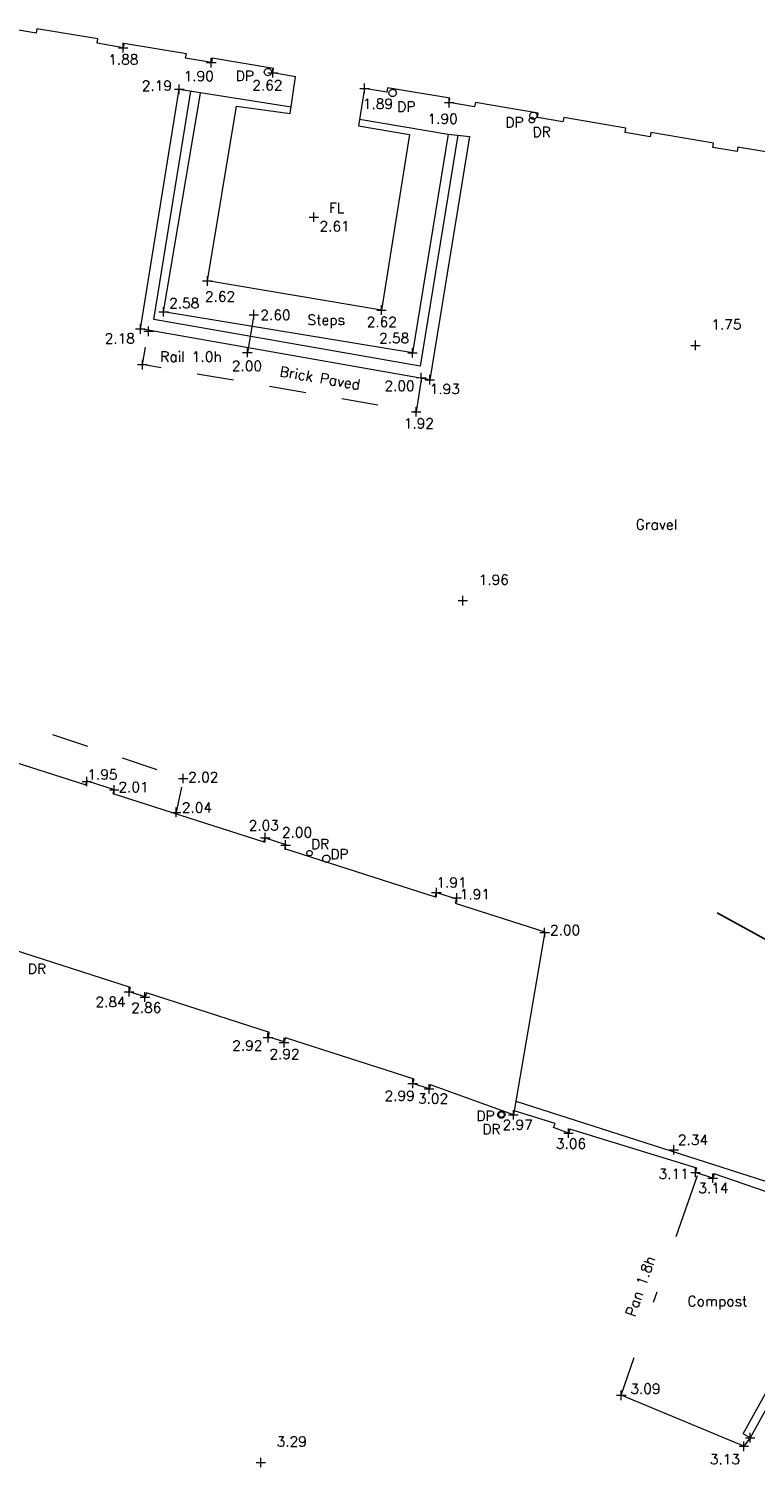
# Model space of a CAD drawing. Header units: metres. Extents: x 639013 to 639566, y 257273 to 257664.
# Tile 29 of 79: x 639294 to 639314, y 257387 to 257426. Entities that reach past the tile are written whole.
import ezdxf

# ---------------------------------------------------------------- set-up
doc = ezdxf.new("R2010")
doc.units = ezdxf.units.M
doc.linetypes.add('65208756-SWE-ZZ-XX-M-C-0002-FC06T002$0$03', pattern=[3, 1, -1, 1])
doc.linetypes.add('65208756-SWE-ZZ-XX-M-C-0002-FC06T002$0$18', pattern=[13.5, 5, -1.6, 0.3, -1.6, 5])
for name, color, linetype, lineweight in [('65208756-SWE-ZZ-XX-M-C-0002-FC06T002$0$0not0', 253, 'Continuous', 0), ('65208756-SWE-ZZ-XX-M-C-0002-FC06T002$0$SS_BUILDING', 253, 'Continuous', 0), ('65208756-SWE-ZZ-XX-M-C-0002-FC06T002$0$SS_DETAIL', 253, '65208756-SWE-ZZ-XX-M-C-0002-FC06T002$0$03', 0), ('65208756-SWE-ZZ-XX-M-C-0002-FC06T002$0$SS_FENCE', 253, '65208756-SWE-ZZ-XX-M-C-0002-FC06T002$0$18', 0), ('65208756-SWE-ZZ-XX-M-C-0002-FC06T002$0$SS_TEXT_GEN', 253, 'Continuous', 0), ('65208756-SWE-ZZ-XX-M-C-0002-FC06T002$0$SS_TXT_DRAIN', 253, 'Continuous', 0), ('65208756-SWE-ZZ-XX-M-C-0002-FC06T002$0$SS_TXT_LEV_BLD', 253, 'Continuous', 0), ('65208756-SWE-ZZ-XX-M-C-0002-FC06T002$0$SS_TXT_LEV_GEN', 253, 'Continuous', 0), ('65208756-SWE-ZZ-XX-M-C-0002-FC06T002$0$SS_TXT_LEV_PNT', 253, 'Continuous', 0), ('65208756-SWE-ZZ-XX-M-C-0002-FC06T002$0$SS_TXT_UTL_WATER', 253, 'Continuous', 0), ('65208756-SWE-ZZ-XX-M-C-0002-FC06T002$0$SS_WALL', 253, 'Continuous', 0)]:
    doc.layers.add(name, color=color, linetype=linetype, lineweight=lineweight)
doc.layers.add('Z-Xref', color=7, linetype='Continuous')
doc.layers.add('Z-Zz2010T-Text', color=7, linetype='Continuous')
doc.styles.add('65208756-SWE-ZZ-XX-M-C-0002-FC06T002$0$ROMANS', font='ROMANS')

# ---------------------------------------------------------------- blocks, each defined once
blk = doc.blocks.new('65208756-SWE-ZZ-XX-M-C-0002-FC06T002')
at = {"layer": '65208756-SWE-ZZ-XX-M-C-0002-FC06T002$0$0not0', "linetype": 'Continuous'}
for p, q in [((639296.372, 257425.77), (639296.632, 257425.77)), ((639296.502, 257425.64), (639296.502, 257425.9)), ((639298.774, 257425.362), (639299.034, 257425.362)), ((639298.904, 257425.232), (639298.904, 257425.492)), ((639300.349, 257425.105), (639300.353, 257425.131)), ((639300.353, 257425.131), (639300.363, 257425.155)), ((639300.363, 257425.155), (639300.379, 257425.175)), ((639300.379, 257425.175), (639300.399, 257425.191)), ((639300.399, 257425.191), (639300.423, 257425.201)), ((639300.423, 257425.201), (639300.449, 257425.205)), ((639300.449, 257425.205), (639300.475, 257425.201)), ((639300.475, 257425.201), (639300.499, 257425.191)), ((639300.499, 257425.191), (639300.519, 257425.175)), ((639300.519, 257425.175), (639300.535, 257425.155)), ((639300.535, 257425.155), (639300.545, 257425.131)), ((639300.545, 257425.131), (639300.549, 257425.105)), ((639300.578, 257424.957), (639300.578, 257425.217)), ((639298.031, 257424.505), (639298.03, 257424.765)), ((639300.353, 257425.079), (639300.349, 257425.105)), ((639300.363, 257425.055), (639300.353, 257425.079)), ((639300.379, 257425.035), (639300.363, 257425.055)), ((639300.399, 257425.019), (639300.379, 257425.035)), ((639300.423, 257425.009), (639300.399, 257425.019)), ((639300.449, 257425.005), (639300.423, 257425.009)), ((639300.448, 257425.087), (639300.708, 257425.087)), ((639300.475, 257425.009), (639300.449, 257425.005)), ((639300.499, 257425.019), (639300.475, 257425.009)), ((639300.519, 257425.035), (639300.499, 257425.019)), ((639300.535, 257425.055), (639300.519, 257425.035)), ((639300.545, 257425.079), (639300.535, 257425.055)), ((639300.549, 257425.105), (639300.545, 257425.079)), ((639303.086, 257424.529), (639303.086, 257424.789)), ((639297.901, 257424.635), (639298.161, 257424.635)), ((639302.956, 257424.659), (639303.216, 257424.659)), ((639303.748, 257424.536), (639303.752, 257424.562)), ((639303.752, 257424.51), (639303.748, 257424.536)), ((639303.752, 257424.562), (639303.762, 257424.586)), ((639303.762, 257424.486), (639303.752, 257424.51)), ((639303.762, 257424.586), (639303.778, 257424.606)), ((639303.778, 257424.466), (639303.762, 257424.486)), ((639303.778, 257424.606), (639303.798, 257424.623)), ((639303.798, 257424.451), (639303.778, 257424.466)), ((639303.798, 257424.623), (639303.822, 257424.633)), ((639303.822, 257424.441), (639303.798, 257424.451)), ((639303.822, 257424.633), (639303.848, 257424.637)), ((639303.848, 257424.437), (639303.822, 257424.441)), ((639303.848, 257424.637), (639303.874, 257424.633)), ((639303.874, 257424.441), (639303.848, 257424.437)), ((639303.874, 257424.633), (639303.898, 257424.623)), ((639303.898, 257424.451), (639303.874, 257424.441)), ((639303.898, 257424.623), (639303.918, 257424.607)), ((639303.918, 257424.467), (639303.898, 257424.451)), ((639303.918, 257424.607), (639303.934, 257424.587)), ((639303.934, 257424.487), (639303.918, 257424.467)), ((639303.934, 257424.587), (639303.944, 257424.563)), ((639303.944, 257424.511), (639303.934, 257424.487)), ((639303.944, 257424.563), (639303.948, 257424.537)), ((639303.948, 257424.537), (639303.944, 257424.511)), ((639305.395, 257424.14), (639305.395, 257424.4)), ((639305.265, 257424.27), (639305.525, 257424.27)), ((639307.592, 257423.94), (639307.602, 257423.964)), ((639307.602, 257423.964), (639307.618, 257423.984)), ((639307.618, 257423.984), (639307.637, 257424)), ((639307.637, 257424), (639307.661, 257424.01)), ((639307.661, 257424.01), (639307.687, 257424.014)), ((639307.687, 257424.014), (639307.713, 257424.01)), ((639307.713, 257424.01), (639307.737, 257424)), ((639307.737, 257424), (639307.758, 257423.984)), ((639307.758, 257423.984), (639307.774, 257423.964)), ((639307.774, 257423.964), (639307.784, 257423.94)), ((639307.572, 257423.793), (639307.575, 257423.813)), ((639307.575, 257423.774), (639307.572, 257423.793)), ((639307.575, 257423.813), (639307.582, 257423.831)), ((639307.582, 257423.756), (639307.575, 257423.774)), ((639307.582, 257423.831), (639307.594, 257423.846)), ((639307.594, 257423.741), (639307.582, 257423.756)), ((639307.588, 257423.914), (639307.592, 257423.94)), ((639307.592, 257423.888), (639307.588, 257423.914)), ((639307.602, 257423.864), (639307.592, 257423.888)), ((639307.594, 257423.846), (639307.609, 257423.858)), ((639307.609, 257423.729), (639307.594, 257423.741)), ((639307.618, 257423.844), (639307.602, 257423.864)), ((639307.609, 257423.858), (639307.627, 257423.865)), ((639307.627, 257423.721), (639307.609, 257423.729)), ((639307.638, 257423.828), (639307.618, 257423.844)), ((639307.627, 257423.865), (639307.647, 257423.868)), ((639307.647, 257423.718), (639307.627, 257423.721)), ((639307.662, 257423.818), (639307.638, 257423.828)), ((639307.647, 257423.868), (639307.666, 257423.865)), ((639307.666, 257423.721), (639307.647, 257423.718)), ((639307.688, 257423.814), (639307.662, 257423.818)), ((639307.666, 257423.865), (639307.684, 257423.858)), ((639307.684, 257423.729), (639307.666, 257423.721)), ((639307.684, 257423.858), (639307.699, 257423.846)), ((639307.699, 257423.741), (639307.684, 257423.729)), ((639307.714, 257423.818), (639307.688, 257423.814)), ((639307.699, 257423.846), (639307.711, 257423.831)), ((639307.711, 257423.756), (639307.699, 257423.741)), ((639307.711, 257423.831), (639307.719, 257423.813)), ((639307.719, 257423.774), (639307.711, 257423.756)), ((639307.738, 257423.828), (639307.714, 257423.818)), ((639307.719, 257423.813), (639307.722, 257423.793)), ((639307.722, 257423.793), (639307.719, 257423.774)), ((639307.758, 257423.844), (639307.738, 257423.828)), ((639307.774, 257423.864), (639307.758, 257423.844)), ((639307.784, 257423.888), (639307.774, 257423.864)), ((639307.784, 257423.94), (639307.788, 257423.914)), ((639307.788, 257423.914), (639307.784, 257423.888)), ((639301.699, 257421.016), (639301.699, 257421.276)), ((639301.569, 257421.146), (639301.829, 257421.147)), ((639298.666, 257419.406), (639298.926, 257419.407)), ((639298.796, 257419.277), (639298.796, 257419.537)), ((639297.473, 257418.564), (639297.733, 257418.564)), ((639297.603, 257418.434), (639297.603, 257418.694)), ((639299.935, 257418.484), (639300.195, 257418.484)), ((639300.065, 257418.354), (639300.065, 257418.614)), ((639303.414, 257418.612), (639303.674, 257418.613)), ((639303.544, 257418.483), (639303.544, 257418.743)), ((639296.839, 257418.097), (639297.099, 257418.097)), ((639296.969, 257417.967), (639296.969, 257418.227)), ((639297.195, 257417.902), (639297.195, 257418.162)), ((639297.065, 257418.032), (639297.325, 257418.032)), ((639312.109, 257417.518), (639312.109, 257417.778)), ((639299.758, 257417.453), (639300.018, 257417.453)), ((639299.888, 257417.323), (639299.888, 257417.583)), ((639304.262, 257417.444), (639304.522, 257417.444)), ((639304.392, 257417.314), (639304.392, 257417.574)), ((639311.979, 257417.648), (639312.239, 257417.648)), ((639296.893, 257417.125), (639297.153, 257417.125)), ((639297.023, 257416.995), (639297.023, 257417.255)), ((639304.633, 257416.638), (639304.632, 257416.898)), ((639304.503, 257416.767), (639304.763, 257416.768)), ((639304.735, 257416.712), (639304.995, 257416.713)), ((639304.865, 257416.583), (639304.865, 257416.843)), ((639304.362, 257415.837), (639304.622, 257415.837)), ((639304.492, 257415.707), (639304.492, 257415.967)), ((639305.634, 257410.685), (639305.894, 257410.685)), ((639305.764, 257410.555), (639305.764, 257410.815)), ((639298.136, 257405.703), (639298.136, 257405.963)), ((639295.379, 257405.75), (639295.639, 257405.751)), ((639295.509, 257405.621), (639295.509, 257405.881)), ((639296.124, 257405.525), (639296.384, 257405.525)), ((639296.254, 257405.395), (639296.254, 257405.655)), ((639298.006, 257405.833), (639298.266, 257405.833)), ((639297.815, 257404.906), (639298.075, 257404.907)), ((639297.945, 257404.777), (639297.945, 257405.037)), ((639300.376, 257404.088), (639300.376, 257404.348)), ((639300.246, 257404.218), (639300.506, 257404.218)), ((639300.802, 257404.017), (639301.062, 257404.017)), ((639300.932, 257403.887), (639300.932, 257404.147)), ((639301.509, 257403.795), (639301.512, 257403.814)), ((639301.512, 257403.775), (639301.509, 257403.795)), ((639301.512, 257403.814), (639301.52, 257403.832)), ((639301.52, 257403.757), (639301.512, 257403.775)), ((639301.52, 257403.832), (639301.532, 257403.847)), ((639301.532, 257403.742), (639301.52, 257403.757)), ((639301.532, 257403.847), (639301.547, 257403.859)), ((639301.547, 257403.73), (639301.532, 257403.742)), ((639301.547, 257403.859), (639301.564, 257403.867)), ((639301.565, 257403.723), (639301.547, 257403.73)), ((639301.564, 257403.867), (639301.584, 257403.87)), ((639301.584, 257403.72), (639301.565, 257403.723)), ((639301.584, 257403.87), (639301.603, 257403.867)), ((639301.604, 257403.723), (639301.584, 257403.72)), ((639301.603, 257403.867), (639301.622, 257403.859)), ((639301.622, 257403.73), (639301.604, 257403.723)), ((639301.622, 257403.859), (639301.637, 257403.847)), ((639301.637, 257403.742), (639301.622, 257403.73)), ((639301.637, 257403.847), (639301.649, 257403.832)), ((639301.649, 257403.757), (639301.637, 257403.742)), ((639301.649, 257403.832), (639301.656, 257403.814)), ((639301.656, 257403.775), (639301.649, 257403.757)), ((639301.656, 257403.814), (639301.659, 257403.795)), ((639301.659, 257403.795), (639301.656, 257403.775)), ((639301.943, 257403.643), (639301.947, 257403.669)), ((639301.947, 257403.617), (639301.943, 257403.643)), ((639301.947, 257403.669), (639301.957, 257403.693)), ((639301.957, 257403.593), (639301.947, 257403.617)), ((639301.957, 257403.693), (639301.973, 257403.713)), ((639301.973, 257403.573), (639301.957, 257403.593)), ((639301.973, 257403.713), (639301.993, 257403.729)), ((639301.993, 257403.557), (639301.973, 257403.573)), ((639301.993, 257403.729), (639302.017, 257403.739)), ((639302.017, 257403.547), (639301.993, 257403.557)), ((639302.017, 257403.739), (639302.043, 257403.743)), ((639302.043, 257403.543), (639302.017, 257403.547)), ((639302.043, 257403.743), (639302.069, 257403.739)), ((639302.069, 257403.547), (639302.043, 257403.543)), ((639302.069, 257403.739), (639302.093, 257403.729)), ((639302.093, 257403.557), (639302.069, 257403.547)), ((639302.093, 257403.729), (639302.113, 257403.713)), ((639302.113, 257403.573), (639302.093, 257403.557)), ((639302.113, 257403.713), (639302.129, 257403.693)), ((639302.129, 257403.593), (639302.113, 257403.573)), ((639302.129, 257403.693), (639302.139, 257403.669)), ((639302.139, 257403.617), (639302.129, 257403.593)), ((639302.139, 257403.669), (639302.143, 257403.643)), ((639302.143, 257403.643), (639302.139, 257403.617)), ((639305.042, 257402.592), (639305.042, 257402.852)), ((639304.912, 257402.722), (639305.172, 257402.722)), ((639305.471, 257402.578), (639305.731, 257402.578)), ((639305.601, 257402.448), (639305.601, 257402.708)), ((639307.866, 257401.633), (639308.126, 257401.634)), ((639307.996, 257401.503), (639307.995, 257401.763)), ((639296.532, 257400.014), (639296.792, 257400.014)), ((639296.662, 257399.884), (639296.662, 257400.144)), ((639296.965, 257399.871), (639297.225, 257399.871)), ((639297.095, 257399.741), (639297.095, 257400.001)), ((639300.451, 257398.633), (639300.45, 257398.893)), ((639300.321, 257398.763), (639300.581, 257398.763)), ((639300.758, 257398.626), (639301.018, 257398.627)), ((639300.888, 257398.496), (639300.887, 257398.756)), ((639304.267, 257397.515), (639304.527, 257397.515)), ((639304.397, 257397.385), (639304.397, 257397.645)), ((639304.712, 257397.362), (639304.972, 257397.362)), ((639304.842, 257397.232), (639304.842, 257397.492)), ((639306.715, 257396.663), (639306.719, 257396.689)), ((639306.719, 257396.637), (639306.715, 257396.663)), ((639306.719, 257396.689), (639306.729, 257396.713)), ((639306.729, 257396.613), (639306.719, 257396.637)), ((639306.729, 257396.713), (639306.745, 257396.733)), ((639306.745, 257396.593), (639306.729, 257396.613)), ((639306.74, 257396.663), (639306.743, 257396.682)), ((639306.743, 257396.643), (639306.74, 257396.663)), ((639306.743, 257396.682), (639306.751, 257396.7)), ((639306.751, 257396.625), (639306.743, 257396.643)), ((639306.745, 257396.733), (639306.765, 257396.749)), ((639306.765, 257396.577), (639306.745, 257396.593)), ((639306.751, 257396.7), (639306.763, 257396.715)), ((639306.763, 257396.61), (639306.751, 257396.625)), ((639306.763, 257396.715), (639306.778, 257396.727)), ((639306.778, 257396.598), (639306.763, 257396.61)), ((639306.765, 257396.749), (639306.789, 257396.759)), ((639306.789, 257396.567), (639306.765, 257396.577)), ((639306.778, 257396.727), (639306.796, 257396.735)), ((639306.796, 257396.591), (639306.778, 257396.598)), ((639306.789, 257396.759), (639306.815, 257396.763)), ((639306.815, 257396.563), (639306.789, 257396.567)), ((639306.796, 257396.735), (639306.815, 257396.738)), ((639306.815, 257396.588), (639306.796, 257396.591)), ((639306.815, 257396.763), (639306.841, 257396.759)), ((639306.815, 257396.738), (639306.835, 257396.735)), ((639306.835, 257396.591), (639306.815, 257396.588)), ((639306.841, 257396.567), (639306.815, 257396.563)), ((639306.835, 257396.735), (639306.853, 257396.727)), ((639306.853, 257396.598), (639306.835, 257396.591)), ((639306.841, 257396.759), (639306.865, 257396.749)), ((639306.865, 257396.577), (639306.841, 257396.567)), ((639306.853, 257396.727), (639306.868, 257396.715)), ((639306.868, 257396.61), (639306.853, 257396.598)), ((639306.865, 257396.749), (639306.885, 257396.733)), ((639306.885, 257396.593), (639306.865, 257396.577)), ((639306.868, 257396.715), (639306.88, 257396.7)), ((639306.88, 257396.625), (639306.868, 257396.61)), ((639306.88, 257396.7), (639306.887, 257396.682)), ((639306.887, 257396.643), (639306.88, 257396.625)), ((639306.885, 257396.733), (639306.901, 257396.713)), ((639306.901, 257396.613), (639306.885, 257396.593)), ((639306.887, 257396.682), (639306.89, 257396.663)), ((639306.89, 257396.663), (639306.887, 257396.643)), ((639306.901, 257396.713), (639306.911, 257396.689)), ((639306.911, 257396.637), (639306.901, 257396.613)), ((639306.911, 257396.689), (639306.915, 257396.663)), ((639306.915, 257396.663), (639306.911, 257396.637)), ((639307.012, 257396.658), (639307.272, 257396.659)), ((639307.142, 257396.528), (639307.142, 257396.788)), ((639308.514, 257396.157), (639308.774, 257396.157)), ((639308.644, 257396.027), (639308.644, 257396.287)), ((639311.39, 257395.701), (639311.65, 257395.701)), ((639311.52, 257395.571), (639311.52, 257395.831)), ((639311.979, 257395.085), (639312.239, 257395.085)), ((639312.109, 257394.955), (639312.109, 257395.215)), ((639312.449, 257394.93), (639312.709, 257394.931)), ((639312.58, 257394.8), (639312.579, 257395.06)), ((639310.084, 257388.877), (639310.084, 257389.137)), ((639309.954, 257389.007), (639310.214, 257389.007)), ((639313.471, 257387.85), (639313.731, 257387.85)), ((639313.601, 257387.72), (639313.6, 257387.98)), ((639313.296, 257387.614), (639313.556, 257387.614)), ((639313.426, 257387.484), (639313.426, 257387.744)), ((639300.124, 257387.173), (639300.384, 257387.174)), ((639300.255, 257387.043), (639300.254, 257387.303))]:
    blk.add_line(p, q, dxfattribs=at)
at = {"layer": '65208756-SWE-ZZ-XX-M-C-0002-FC06T002$0$SS_BUILDING', "flags": 128}
for points in [[(639315.002, 257422.761), (639313.265, 257423.056), (639313.245, 257422.938), (639312.582, 257423.05), (639312.602, 257423.169), (639310.891, 257423.459), (639310.87, 257423.341), (639310.19, 257423.456), (639310.21, 257423.575), (639308.515, 257423.862), (639308.495, 257423.744), (639307.798, 257423.862), (639307.818, 257423.981), (639306.106, 257424.271), (639306.086, 257424.153), (639305.392, 257424.271), (639305.412, 257424.389), (639303.708, 257424.678), (639303.688, 257424.56), (639303.086, 257424.659), (639302.917, 257423.635), (639304.307, 257423.405), (639303.544, 257418.613), (639298.796, 257419.407), (639299.59, 257424.174), (639301.051, 257423.973), (639301.202, 257424.974), (639300.578, 257425.087), (639300.598, 257425.205), (639298.925, 257425.486), (639298.905, 257425.367), (639298.204, 257425.485), (639298.224, 257425.603), (639296.522, 257425.888), (639296.502, 257425.77), (639295.791, 257425.889), (639295.811, 257426.007), (639294.148, 257426.286), (639294.128, 257426.168), (639293.439, 257426.283)], [(639308, 257401.649), (639307.142, 257396.658), (639304.881, 257397.476), (639304.842, 257397.362), (639304.397, 257397.515), (639304.436, 257397.629), (639300.931, 257398.76), (639300.894, 257398.646), (639300.458, 257398.787), (639300.495, 257398.901), (639297.134, 257399.986), (639297.097, 257399.872), (639296.661, 257400.013), (639296.698, 257400.127), (639293.255, 257401.239)], [(639293.083, 257406.426), (639295.48, 257405.658), (639295.516, 257405.772), (639296.254, 257405.536), (639296.218, 257405.422), (639300.335, 257404.103), (639300.371, 257404.218), (639300.938, 257404.036), (639300.901, 257403.922), (639305.005, 257402.608), (639305.042, 257402.722), (639305.591, 257402.546), (639305.554, 257402.432), (639308, 257401.649)]]:
    blk.add_lwpolyline(points, dxfattribs=at)
at = {"layer": '65208756-SWE-ZZ-XX-M-C-0002-FC06T002$0$SS_DETAIL', "flags": 128}
for points in [[(639304.633, 257416.768), (639304.492, 257415.837), (639297.023, 257417.125), (639297.195, 257418.032)], [(639276.327, 257411.928), (639276.637, 257412.983), (639284.009, 257410.587), (639298.136, 257405.833), (639297.937, 257404.871)]]:
    blk.add_lwpolyline(points, dxfattribs=at)
at = {"layer": '65208756-SWE-ZZ-XX-M-C-0002-FC06T002$0$SS_FENCE'}
blk.add_line((639300.065, 257418.484), (639299.888, 257417.453), dxfattribs=at)
at = {"layer": '65208756-SWE-ZZ-XX-M-C-0002-FC06T002$0$SS_FENCE', "flags": 128}
blk.add_lwpolyline([(639313.601, 257387.85), (639313.426, 257387.614), (639310.084, 257389.007), (639312.163, 257395.006)], dxfattribs=at)
at = {"layer": '65208756-SWE-ZZ-XX-M-C-0002-FC06T002$0$SS_WALL'}
for p, q in [((639297.336, 257418.358), (639298.347, 257424.585)), ((639305.631, 257423.38), (639304.601, 257417.084)), ((639304.601, 257417.084), (639297.336, 257418.358))]:
    blk.add_line(p, q, dxfattribs=at)
at = {"layer": '65208756-SWE-ZZ-XX-M-C-0002-FC06T002$0$SS_WALL', "flags": 128}
for points in [[(639302.948, 257423.823), (639305.364, 257423.408), (639305.95, 257423.346), (639304.865, 257416.713), (639296.969, 257418.097), (639298.031, 257424.635), (639301.079, 257424.154)], [(639305.364, 257423.408), (639304.392, 257417.444), (639297.603, 257418.564), (639298.606, 257424.529)], [(639307.206, 257397.029), (639316.597, 257394.024), (639317.069, 257394.946), (639317.353, 257394.807), (639316.815, 257393.755)], [(639315.331, 257390.976), (639313.601, 257387.85), (639313.408, 257387.956), (639316.58, 257393.688), (639312.617, 257395.044), (639312.579, 257394.93), (639312.109, 257395.085), (639312.147, 257395.199), (639308.686, 257396.27), (639308.644, 257396.157), (639308.237, 257396.309), (639308.279, 257396.421), (639307.161, 257396.767)]]:
    blk.add_lwpolyline(points, dxfattribs=at)
at = {"layer": '65208756-SWE-ZZ-XX-M-C-0002-FC06T002$0$SS_TEXT_GEN', "style": '65208756-SWE-ZZ-XX-M-C-0002-FC06T002$0$ROMANS'}
for s, rotation, p in [('Steps', 0.0408, (639301.526, 257418.207)), ('Rail 1.0h', 0.0408, (639297.51, 257417.201)), ('Brick Paved', 350.2144, (639300.753, 257416.81)), ('Gravel', 0.0408, (639310.479, 257412.621)), ('Pan 1.8h', 70.8863, (639310.456, 257391.126)), ('Compost', 0.0408, (639311.89, 257391.435))]:
    blk.add_text(s, height=0.278, rotation=rotation, dxfattribs=at).set_placement(p)
at = {"layer": '65208756-SWE-ZZ-XX-M-C-0002-FC06T002$0$SS_TXT_DRAIN', "style": '65208756-SWE-ZZ-XX-M-C-0002-FC06T002$0$ROMANS'}
for p in [(639307.667, 257423.332), (639301.626, 257403.907), (639293.903, 257400.505), (639306.301, 257396.13)]:
    blk.add_text('DR', height=0.274, rotation=0.0408, dxfattribs=at).set_placement(p)
at = {"layer": '65208756-SWE-ZZ-XX-M-C-0002-FC06T002$0$SS_TXT_LEV_BLD', "style": '65208756-SWE-ZZ-XX-M-C-0002-FC06T002$0$ROMANS'}
for s, p in [('1.88', (639296.094, 257425.31)), ('1.90', (639298.15, 257424.857)), ('2.62', (639300.023, 257424.607)), ('1.89', (639303.038, 257424.1)), ('1.90', (639304.802, 257423.693)), ('2.62', (639298.731, 257418.844)), ('2.62', (639303.143, 257418.15)), ('1.95', (639295.525, 257405.804)), ('2.01', (639296.372, 257405.462)), ('2.03', (639299.925, 257404.418)), ('2.00', (639300.831, 257404.227)), ('1.91', (639305.044, 257402.858)), ('1.91', (639305.681, 257402.537)), ('2.00', (639308.142, 257401.56)), ('2.84', (639295.745, 257399.599)), ('2.86', (639296.72, 257399.443)), ('2.92', (639299.475, 257398.41)), ('2.92', (639300.49, 257398.178)), ('2.99', (639303.63, 257397.04)), ('3.02', (639304.54, 257396.963))]:
    blk.add_text(s, height=0.274, rotation=0.0408, dxfattribs=at).set_placement(p)
at = {"layer": '65208756-SWE-ZZ-XX-M-C-0002-FC06T002$0$SS_TXT_LEV_GEN', "style": '65208756-SWE-ZZ-XX-M-C-0002-FC06T002$0$ROMANS'}
for s, p in [('2.19', (639297.009, 257424.597)), ('2.58', (639297.755, 257418.663)), ('2.60', (639300.244, 257418.342)), ('2.18', (639295.998, 257417.701)), ('2.58', (639303.48, 257417.71)), ('2.00', (639299.465, 257416.95)), ('2.00', (639303.627, 257416.408)), ('1.93', (639304.86, 257416.323)), ('1.92', (639304.154, 257415.384)), ('2.02', (639298.274, 257405.732)), ('2.04', (639298.101, 257404.901)), ('2.97', (639306.849, 257396.25)), ('2.34', (639311.629, 257395.837)), ('3.06', (639308.303, 257395.733)), ('3.11', (639311.103, 257394.911)), ('3.14', (639312.187, 257394.524)), ('3.09', (639310.333, 257389.049)), ('3.13', (639312.5, 257387.126))]:
    blk.add_text(s, height=0.274, rotation=0.0408, dxfattribs=at).set_placement(p)
at = {"layer": '65208756-SWE-ZZ-XX-M-C-0002-FC06T002$0$SS_TXT_LEV_PNT', "style": '65208756-SWE-ZZ-XX-M-C-0002-FC06T002$0$ROMANS'}
for s, p in [('FL', (639302.117, 257421.263)), ('2.61', (639301.856, 257420.761)), ('1.75', (639312.542, 257418.082)), ('1.96', (639306.197, 257411.118)), ('3.29', (639300.687, 257387.607))]:
    blk.add_text(s, height=0.274, rotation=0.0408, dxfattribs=at).set_placement(p)
at = {"layer": '65208756-SWE-ZZ-XX-M-C-0002-FC06T002$0$SS_TXT_UTL_WATER', "style": '65208756-SWE-ZZ-XX-M-C-0002-FC06T002$0$ROMANS'}
for p in [(639299.57, 257424.863), (639303.974, 257424.023), (639306.923, 257423.593), (639302.149, 257403.629), (639306.133, 257396.491)]:
    blk.add_text('DP', height=0.278, rotation=0.0408, dxfattribs=at).set_placement(p)

msp = doc.modelspace()

# ---------------------------------------------------------------- linework, layer by layer
at = {"layer": 'Z-Zz2010T-Text', "linetype": 'Continuous'}
msp.add_lwpolyline([(639339.19, 257387.604), (639312.703, 257402.172)], dxfattribs=at)

# ---------------------------------------------------------------- block references
at = {"layer": 'Z-Xref', "linetype": 'Continuous'}
msp.add_blockref('65208756-SWE-ZZ-XX-M-C-0002-FC06T002', (0, 0), dxfattribs=at)

doc.saveas('drawing.dxf')
